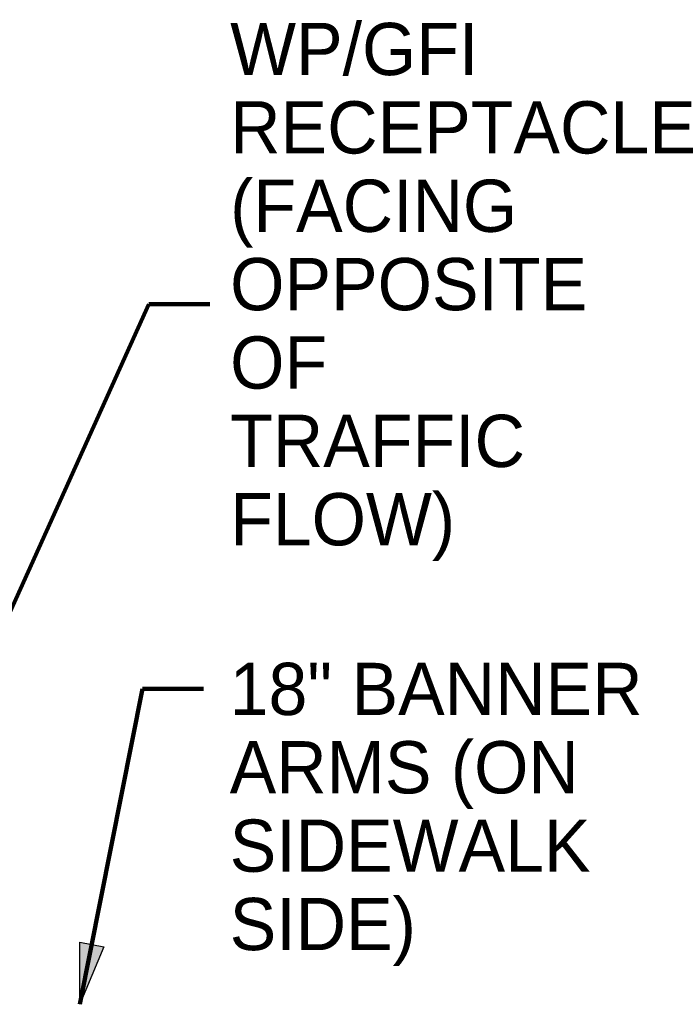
# Paper-space layout '113851LD001' of a CAD drawing. Header units: feet. Extents: x 0 to 34, y 0 to 22.
# Tile 31 of 74: x 6.9 to 8.5, y 9 to 11.3. Entities that reach past the tile are written whole.
import ezdxf

# ---------------------------------------------------------------- set-up
doc = ezdxf.new("R2010")
doc.units = ezdxf.units.FT
doc.header["$MEASUREMENT"] = 0
doc.layers.add('LT_P_Text', color=7, linetype='Continuous')
doc.styles.add('Slanted Normal (0.14) Font 31', font='ISO_FONTRIGHT.shx', dxfattribs={"height": 0.14})
doc.styles.add('Slanted-Normal', font='font31.shx', dxfattribs={"height": 0.14})
doc.dimstyles.new('Dec-0  Slanted', dxfattribs={"dimtxt": 0.14, "dimasz": 0.14, "dimexe": 0.07, "dimexo": 0.07, "dimgap": 0.07, "dimtad": 1, "dimdec": 0, "dimzin": 3, "dimdsep": 46, "dimtxsty": 'Slanted-Normal', "dimblk": 'Dim1', "dimcen": 0, "dimclrd": 95, "dimclre": 95, "dimclrt": 7, "dimaunit": 1, "dimadec": 5, "dimazin": 3, "dimtfac": 1, "dimtdec": 0, "dimtmove": 1, "dimatfit": 0, "dimldrblk": 'Dim1', "dimfxl": 1, "dimtolj": 1, "dimtzin": 0, "dimlwd": -1, "dimlwe": -1, "dimarcsym": 0})

# ---------------------------------------------------------------- blocks, each defined once
blk = doc.blocks.new('Dim1')
h = blk.add_hatch(color=4)
h.dxf.hatch_style = 1
h.paths.add_polyline_path([(0, 0), (-1, -0.2), (-1, 0.2)])
at = {"color": 4}
blk.add_lwpolyline([(0, 0), (-1, -0.2), (-1, 0.2), (0, 0)], dxfattribs=at)

psp = doc.layouts.new('113851LD001')

# ---------------------------------------------------------------- texts
at = {"layer": 'LT_P_Text', "insert": (7.4319, 10.6642), "char_height": 0.119789, "width": 0.628006, "attachment_point": 4, "line_spacing_factor": 0.9, "style": 'Slanted Normal (0.14) Font 31'}
psp.add_mtext('WP/GFI\\PRECEPTACLE\\P(FACING OPPOSITE OF TRAFFIC FLOW)', dxfattribs=at)
at = {"layer": 'LT_P_Text', "insert": (7.4308, 9.8139), "char_height": 0.11979, "attachment_point": 1, "line_spacing_factor": 0.9, "style": 'Slanted Normal (0.14) Font 31'}
psp.add_mtext('18" BANNER\\PARMS (ON\\PSIDEWALK\\PSIDE)', dxfattribs=at)

# ---------------------------------------------------------------- leaders
at = {"layer": 'LT_P_Text', "color": 97, "linetype": 'Continuous', "lineweight": 0, "annotation_type": 0, "has_hookline": 1, "hookline_direction": 0}
for points in [[(6.6189, 9.2486), (7.2453, 10.6361), (7.3853, 10.6361)], [(7.0871, 9.0308), (7.231, 9.754), (7.371, 9.754)]]:
    psp.add_leader(points, dimstyle='Dec-0  Slanted', override={"dimtad": 0, "dimclrd": 0, "dimlwd": 65534}, dxfattribs=at)

doc.saveas('drawing.dxf')
